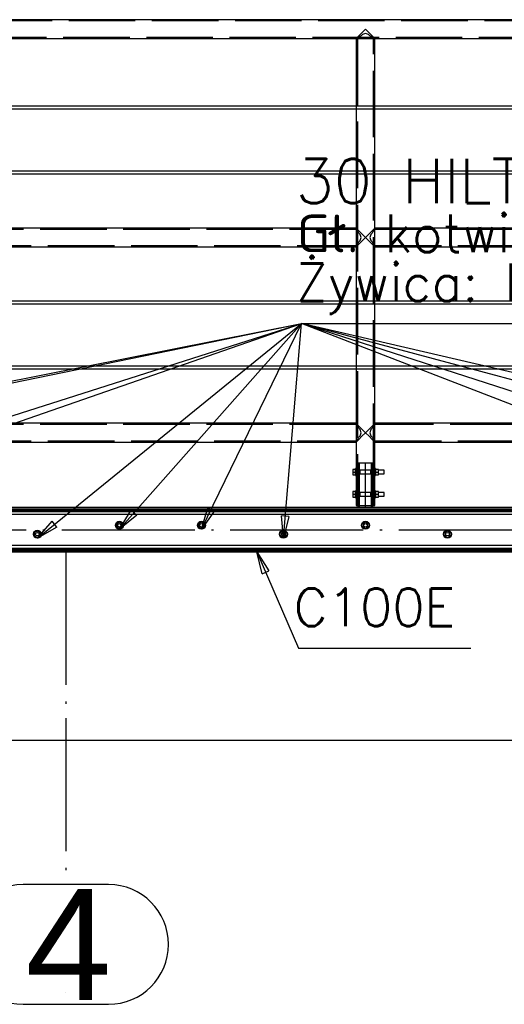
# Paper-space layout '450x700' of a CAD drawing. Header units: millimetres. Extents: x 0 to 420, y 0 to 695.
# Tile 9 of 86: x 103 to 125, y 231 to 276. Entities that reach past the tile are written whole.
import ezdxf

# ---------------------------------------------------------------- set-up
doc = ezdxf.new("R2010")
doc.units = ezdxf.units.MM
doc.linetypes.add('ACAD_ISO02W100', pattern=[15, 12, -3])
doc.linetypes.add('ACAD_ISO04W100', pattern=[30, 24, -3, 0, -3])
doc.layers.get('0').update_dxf_attribs({"linetype": 'CONTINUOUS'})
doc.layers.add('AS_DIM_ON', color=7, linetype='CONTINUOUS')
doc.layers.add('AS_Siatki', color=72, linetype='CONTINUOUS')
doc.styles.add('Arial', font='arial.ttf')
doc.styles.add('Simplex.shx', font='simplex.shx', dxfattribs={"height": 2})

psp = doc.layouts.new('450x700')

# ---------------------------------------------------------------- linework, layer by layer
at = {"linetype": 'Continuous', "ltscale": 0.25}
for p, q in [((359.933, 275.852), (44.585, 275.852)), ((119.009, 275.428), (118.847, 275.265)), ((119.171, 275.265), (119.009, 275.428)), ((100.933, 275.004), (118.585, 275.004)), ((118.618, 275.036), (118.585, 275.004)), ((118.585, 275.004), (118.585, 271.954)), ((118.71, 275.128), (118.618, 275.036)), ((118.847, 275.265), (118.71, 275.128)), ((119.309, 275.128), (119.172, 275.265)), ((119.401, 275.036), (119.309, 275.128)), ((119.433, 275.004), (119.401, 275.036)), ((119.433, 275.004), (137.085, 275.004)), ((119.433, 271.954), (119.433, 275.004)), ((118.585, 271.954), (100.933, 271.954)), ((100.933, 271.834), (118.585, 271.834)), ((118.585, 271.834), (118.585, 269.021)), ((137.085, 271.954), (119.433, 271.954)), ((119.433, 271.834), (137.085, 271.834)), ((119.433, 269.021), (119.433, 271.834)), ((118.585, 269.021), (100.933, 269.021)), ((100.933, 268.901), (118.585, 268.901)), ((118.585, 268.901), (118.585, 266.452)), ((137.085, 269.021), (119.433, 269.021)), ((119.433, 268.901), (137.085, 268.901)), ((119.433, 266.452), (119.433, 268.901)), ((118.585, 266.452), (100.933, 266.452)), ((118.618, 266.419), (118.585, 266.452)), ((118.709, 266.327), (118.618, 266.419)), ((119.401, 266.419), (119.309, 266.327)), ((119.401, 266.419), (119.433, 266.452)), ((137.085, 266.452), (119.433, 266.452)), ((118.847, 266.19), (118.709, 266.327)), ((119.009, 266.028), (118.847, 266.19)), ((118.847, 265.865), (119.009, 266.028)), ((119.172, 266.19), (119.009, 266.028)), ((119.009, 266.028), (119.172, 265.865)), ((119.172, 266.19), (119.309, 266.327)), ((100.933, 265.604), (118.585, 265.604)), ((118.585, 265.604), (118.618, 265.636)), ((118.585, 265.604), (118.585, 263.154)), ((118.618, 265.636), (118.709, 265.728)), ((118.709, 265.728), (118.847, 265.865)), ((119.309, 265.728), (119.172, 265.865)), ((119.309, 265.728), (119.401, 265.636)), ((119.433, 265.604), (119.401, 265.636)), ((119.433, 265.604), (137.085, 265.604)), ((119.433, 263.154), (119.433, 265.604)), ((118.585, 263.154), (100.933, 263.154)), ((100.933, 263.034), (118.585, 263.034)), ((118.585, 263.034), (118.585, 260.221)), ((137.085, 263.154), (119.433, 263.154)), ((119.433, 263.034), (137.085, 263.034)), ((119.433, 260.221), (119.433, 263.034)), ((118.585, 260.221), (100.933, 260.221)), ((137.085, 260.221), (119.433, 260.221)), ((100.933, 260.101), (118.585, 260.101)), ((118.585, 260.101), (118.585, 257.652)), ((119.433, 260.101), (137.085, 260.101)), ((119.433, 257.652), (119.433, 260.101)), ((118.585, 257.652), (100.933, 257.652)), ((118.618, 257.619), (118.585, 257.652)), ((118.709, 257.527), (118.618, 257.619)), ((118.847, 257.39), (118.709, 257.527)), ((119.309, 257.527), (119.172, 257.39)), ((119.401, 257.619), (119.309, 257.527)), ((119.401, 257.619), (119.433, 257.652)), ((137.085, 257.652), (119.433, 257.652)), ((119.009, 257.228), (118.847, 257.39)), ((118.847, 257.065), (119.009, 257.228)), ((119.172, 257.39), (119.009, 257.228)), ((119.009, 257.228), (119.172, 257.065)), ((100.933, 256.804), (118.585, 256.804)), ((118.585, 256.804), (118.618, 256.836)), ((118.585, 256.804), (118.585, 255.612)), ((118.618, 256.836), (118.709, 256.928)), ((118.709, 256.928), (118.847, 257.065)), ((119.172, 257.065), (119.309, 256.928)), ((119.309, 256.928), (119.401, 256.836)), ((119.433, 256.804), (119.401, 256.836)), ((119.433, 256.804), (137.085, 256.804)), ((119.433, 255.612), (119.433, 256.804)), ((118.553, 255.576), (118.447, 255.576)), ((118.447, 255.576), (118.447, 255.452)), ((118.447, 255.452), (118.553, 255.452)), ((118.447, 255.452), (118.447, 255.327)), ((118.447, 255.327), (118.553, 255.327)), ((118.585, 255.612), (118.553, 255.612)), ((118.553, 255.609), (118.553, 255.612)), ((118.553, 255.599), (118.553, 255.609)), ((118.553, 255.585), (118.553, 255.599)), ((118.553, 255.565), (118.553, 255.585)), ((118.553, 255.541), (118.553, 255.565)), ((118.553, 255.513), (118.553, 255.541)), ((118.553, 255.483), (118.553, 255.513)), ((118.553, 255.452), (118.553, 255.483)), ((118.553, 255.42), (118.553, 255.452)), ((118.553, 255.39), (118.553, 255.42)), ((118.553, 255.363), (118.553, 255.39)), ((118.553, 255.339), (118.553, 255.363)), ((118.553, 255.319), (118.553, 255.339)), ((118.553, 255.304), (118.553, 255.319)), ((118.553, 255.295), (118.553, 255.304)), ((118.553, 255.292), (118.553, 255.295)), ((118.585, 255.612), (118.585, 255.609)), ((118.585, 255.609), (118.585, 255.599)), ((118.585, 255.599), (118.585, 255.585)), ((118.585, 255.585), (118.585, 255.565)), ((118.585, 255.565), (118.585, 255.541)), ((118.585, 255.552), (118.599, 255.522)), ((118.585, 255.541), (118.585, 255.513)), ((118.595, 255.532), (118.585, 255.532)), ((118.585, 255.513), (118.585, 255.483)), ((118.585, 255.483), (118.585, 255.452)), ((118.585, 255.452), (118.585, 255.42)), ((118.585, 255.42), (118.585, 255.39)), ((118.585, 255.39), (118.585, 255.363)), ((118.599, 255.381), (118.585, 255.352)), ((118.585, 255.372), (118.595, 255.372)), ((118.585, 255.363), (118.585, 255.339)), ((118.585, 255.339), (118.585, 255.319)), ((118.585, 255.319), (118.585, 255.304)), ((118.585, 255.304), (118.585, 255.295)), ((118.585, 255.295), (118.585, 255.292)), ((118.599, 255.522), (118.605, 255.452)), ((118.605, 255.452), (118.599, 255.381)), ((119.413, 255.452), (119.419, 255.522)), ((119.419, 255.381), (119.413, 255.452)), ((119.419, 255.522), (119.433, 255.552)), ((119.433, 255.352), (119.419, 255.381)), ((119.424, 255.532), (119.433, 255.552)), ((119.433, 255.532), (119.424, 255.532)), ((119.433, 255.352), (119.424, 255.372)), ((119.424, 255.372), (119.433, 255.372)), ((119.465, 255.612), (119.433, 255.612)), ((119.433, 255.609), (119.433, 255.612)), ((119.433, 255.599), (119.433, 255.609)), ((119.433, 255.585), (119.433, 255.599)), ((119.433, 255.565), (119.433, 255.585)), ((119.433, 255.541), (119.433, 255.565)), ((119.433, 255.513), (119.433, 255.541)), ((119.433, 255.483), (119.433, 255.513)), ((119.433, 255.452), (119.433, 255.483)), ((119.433, 255.42), (119.433, 255.452)), ((119.433, 255.39), (119.433, 255.42)), ((119.433, 255.363), (119.433, 255.39)), ((119.433, 255.339), (119.433, 255.363)), ((119.433, 255.319), (119.433, 255.339)), ((119.433, 255.304), (119.433, 255.319)), ((119.433, 255.295), (119.433, 255.304)), ((119.433, 255.292), (119.433, 255.295)), ((119.465, 255.612), (119.465, 255.609)), ((119.465, 255.609), (119.465, 255.599)), ((119.465, 255.599), (119.465, 255.585)), ((119.465, 255.585), (119.465, 255.565)), ((119.601, 255.576), (119.465, 255.576)), ((119.465, 255.565), (119.465, 255.541)), ((119.465, 255.541), (119.465, 255.513)), ((119.465, 255.513), (119.465, 255.483)), ((119.465, 255.483), (119.465, 255.452)), ((119.465, 255.452), (119.601, 255.452)), ((119.465, 255.452), (119.465, 255.42)), ((119.465, 255.42), (119.465, 255.39)), ((119.465, 255.39), (119.465, 255.363)), ((119.465, 255.363), (119.465, 255.339)), ((119.465, 255.339), (119.465, 255.319)), ((119.465, 255.327), (119.601, 255.327)), ((119.465, 255.319), (119.465, 255.304)), ((119.465, 255.304), (119.465, 255.295)), ((119.465, 255.295), (119.465, 255.292)), ((119.601, 255.452), (119.601, 255.576)), ((119.853, 255.532), (119.601, 255.532)), ((119.601, 255.327), (119.601, 255.452)), ((119.601, 255.372), (119.853, 255.372)), ((119.853, 255.526), (119.853, 255.532)), ((119.853, 255.508), (119.853, 255.526)), ((119.853, 255.482), (119.853, 255.508)), ((119.853, 255.452), (119.853, 255.482)), ((119.853, 255.421), (119.853, 255.452)), ((119.853, 255.395), (119.853, 255.421)), ((119.853, 255.378), (119.853, 255.395)), ((119.853, 255.372), (119.853, 255.378)), ((118.553, 255.292), (118.585, 255.292)), ((118.585, 255.292), (118.585, 254.612)), ((119.433, 255.292), (119.465, 255.292)), ((119.433, 254.612), (119.433, 255.292)), ((118.553, 254.576), (118.447, 254.576)), ((118.447, 254.576), (118.447, 254.452)), ((118.447, 254.452), (118.553, 254.452)), ((118.447, 254.452), (118.447, 254.327)), ((118.585, 254.612), (118.553, 254.612)), ((118.553, 254.609), (118.553, 254.612)), ((118.553, 254.599), (118.553, 254.609)), ((118.553, 254.585), (118.553, 254.599)), ((118.553, 254.565), (118.553, 254.585)), ((118.553, 254.541), (118.553, 254.565)), ((118.553, 254.513), (118.553, 254.541)), ((118.553, 254.483), (118.553, 254.513)), ((118.553, 254.452), (118.553, 254.483)), ((118.553, 254.42), (118.553, 254.452)), ((118.553, 254.39), (118.553, 254.42)), ((118.585, 254.612), (118.585, 254.609)), ((118.585, 254.609), (118.585, 254.599)), ((118.585, 254.599), (118.585, 254.585)), ((118.585, 254.585), (118.585, 254.565)), ((118.585, 254.565), (118.585, 254.541)), ((118.585, 254.552), (118.599, 254.522)), ((118.585, 254.541), (118.585, 254.513)), ((118.595, 254.532), (118.585, 254.532)), ((118.585, 254.513), (118.585, 254.483)), ((118.585, 254.483), (118.585, 254.452)), ((118.585, 254.452), (118.585, 254.42)), ((118.585, 254.42), (118.585, 254.39)), ((118.599, 254.522), (118.605, 254.452)), ((118.605, 254.452), (118.599, 254.381)), ((119.413, 254.452), (119.419, 254.522)), ((119.419, 254.381), (119.413, 254.452)), ((119.419, 254.522), (119.433, 254.552)), ((119.424, 254.532), (119.433, 254.552)), ((119.433, 254.532), (119.424, 254.532)), ((119.465, 254.612), (119.433, 254.612)), ((119.433, 254.609), (119.433, 254.612)), ((119.433, 254.599), (119.433, 254.609)), ((119.433, 254.585), (119.433, 254.599)), ((119.433, 254.565), (119.433, 254.585)), ((119.433, 254.541), (119.433, 254.565)), ((119.433, 254.513), (119.433, 254.541)), ((119.433, 254.483), (119.433, 254.513)), ((119.433, 254.452), (119.433, 254.483)), ((119.433, 254.42), (119.433, 254.452)), ((119.433, 254.39), (119.433, 254.42)), ((119.465, 254.612), (119.465, 254.609)), ((119.465, 254.609), (119.465, 254.599)), ((119.465, 254.599), (119.465, 254.585)), ((119.465, 254.585), (119.465, 254.565)), ((119.601, 254.576), (119.465, 254.576)), ((119.465, 254.565), (119.465, 254.541)), ((119.465, 254.541), (119.465, 254.513)), ((119.465, 254.513), (119.465, 254.483)), ((119.465, 254.483), (119.465, 254.452)), ((119.465, 254.452), (119.601, 254.452)), ((119.465, 254.452), (119.465, 254.42)), ((119.465, 254.42), (119.465, 254.39)), ((119.601, 254.452), (119.601, 254.576)), ((119.853, 254.532), (119.601, 254.532)), ((119.601, 254.327), (119.601, 254.452)), ((119.853, 254.526), (119.853, 254.532)), ((119.853, 254.508), (119.853, 254.526)), ((119.853, 254.482), (119.853, 254.508)), ((119.853, 254.452), (119.853, 254.482)), ((119.853, 254.421), (119.853, 254.452)), ((119.853, 254.395), (119.853, 254.421)), ((118.447, 254.327), (118.553, 254.327)), ((118.553, 254.363), (118.553, 254.39)), ((118.553, 254.339), (118.553, 254.363)), ((118.553, 254.319), (118.553, 254.339)), ((118.553, 254.304), (118.553, 254.319)), ((118.553, 254.295), (118.553, 254.304)), ((118.553, 254.292), (118.553, 254.295)), ((118.553, 254.292), (118.585, 254.292)), ((118.585, 254.39), (118.585, 254.363)), ((118.599, 254.381), (118.585, 254.352)), ((118.585, 254.372), (118.595, 254.372)), ((118.585, 254.363), (118.585, 254.339)), ((118.585, 254.339), (118.585, 254.319)), ((118.585, 254.319), (118.585, 254.304)), ((118.585, 254.304), (118.585, 254.295)), ((118.585, 254.295), (118.585, 254.292)), ((118.585, 254.292), (118.585, 253.952)), ((119.433, 254.352), (119.419, 254.381)), ((119.433, 254.352), (119.424, 254.372)), ((119.424, 254.372), (119.433, 254.372)), ((119.433, 254.363), (119.433, 254.39)), ((119.433, 254.339), (119.433, 254.363)), ((119.433, 254.319), (119.433, 254.339)), ((119.433, 254.304), (119.433, 254.319)), ((119.433, 254.295), (119.433, 254.304)), ((119.433, 254.292), (119.433, 254.295)), ((119.433, 254.292), (119.465, 254.292)), ((119.433, 253.952), (119.433, 254.292)), ((119.465, 254.39), (119.465, 254.363)), ((119.465, 254.363), (119.465, 254.339)), ((119.465, 254.339), (119.465, 254.319)), ((119.465, 254.327), (119.601, 254.327)), ((119.465, 254.319), (119.465, 254.304)), ((119.465, 254.304), (119.465, 254.295)), ((119.465, 254.295), (119.465, 254.292)), ((119.601, 254.372), (119.853, 254.372)), ((119.853, 254.378), (119.853, 254.395)), ((119.853, 254.372), (119.853, 254.378)), ((146.759, 253.852), (44.509, 253.852)), ((44.509, 253.792), (146.759, 253.792)), ((44.509, 253.732), (146.759, 253.732)), ((44.509, 253.68), (146.759, 253.68)), ((146.759, 253.541), (44.509, 253.541)), ((118.585, 253.952), (118.618, 253.952)), ((118.618, 253.952), (118.71, 253.952)), ((118.672, 253.952), (118.672, 253.852)), ((118.71, 253.952), (118.847, 253.952)), ((118.847, 253.952), (119.009, 253.952)), ((119.009, 253.952), (119.172, 253.952)), ((119.172, 253.952), (119.309, 253.952)), ((119.309, 253.952), (119.401, 253.952)), ((119.346, 253.852), (119.346, 253.952)), ((119.401, 253.952), (119.433, 253.952)), ((107.909, 253.195), (107.785, 253.124)), ((107.785, 253.124), (107.785, 252.98)), ((108.034, 253.124), (107.909, 253.195)), ((108.034, 252.98), (108.034, 253.124)), ((111.609, 253.195), (111.485, 253.124)), ((111.485, 253.124), (111.485, 252.98)), ((111.734, 253.124), (111.609, 253.195)), ((111.734, 252.98), (111.734, 253.124)), ((119.009, 253.195), (118.885, 253.124)), ((118.885, 253.124), (118.885, 252.98)), ((119.134, 253.124), (119.009, 253.195)), ((119.134, 252.98), (119.134, 253.124)), ((104.209, 252.795), (104.085, 252.724)), ((104.085, 252.724), (104.085, 252.58)), ((104.334, 252.724), (104.209, 252.795)), ((104.334, 252.58), (104.334, 252.724)), ((107.785, 252.98), (107.909, 252.908)), ((107.909, 252.908), (108.034, 252.98)), ((111.485, 252.98), (111.609, 252.908)), ((111.609, 252.908), (111.734, 252.98)), ((115.309, 252.795), (115.185, 252.724)), ((115.185, 252.724), (115.185, 252.58)), ((115.434, 252.724), (115.309, 252.795)), ((115.434, 252.58), (115.434, 252.724)), ((118.885, 252.98), (119.009, 252.908)), ((119.009, 252.908), (119.134, 252.98)), ((122.709, 252.795), (122.585, 252.724)), ((122.585, 252.724), (122.585, 252.58)), ((122.834, 252.724), (122.709, 252.795)), ((122.834, 252.58), (122.834, 252.724)), ((104.085, 252.58), (104.209, 252.508)), ((104.209, 252.508), (104.334, 252.58)), ((115.185, 252.58), (115.309, 252.508)), ((115.309, 252.508), (115.434, 252.58)), ((122.585, 252.58), (122.709, 252.508)), ((122.709, 252.508), (122.834, 252.58)), ((44.509, 252.163), (146.759, 252.163)), ((44.509, 252.023), (146.759, 252.023)), ((44.509, 251.971), (146.759, 251.971)), ((44.509, 251.911), (146.759, 251.911)), ((44.509, 251.852), (146.759, 251.852))]:
    psp.add_line(p, q, dxfattribs=at)
at = {"color": 84, "linetype": 'ACAD_ISO02W100', "ltscale": 0.25}
for p, q in [((359.875, 275.794), (44.643, 275.794)), ((45.375, 275.062), (359.143, 275.062)), ((118.618, 275.036), (118.585, 275.004)), ((118.585, 275.004), (118.643, 275.004)), ((118.643, 275.062), (118.618, 275.036)), ((118.71, 275.128), (118.643, 275.062)), ((118.671, 275.031), (118.643, 275.004)), ((118.671, 275.031), (118.643, 275.004)), ((118.643, 275.004), (119.433, 275.004)), ((118.643, 275.004), (118.643, 255.552)), ((118.686, 275.036), (118.671, 275.031)), ((118.751, 275.1), (118.686, 275.036)), ((118.712, 275.062), (118.686, 275.036)), ((118.812, 275.128), (118.751, 275.1)), ((118.869, 275.185), (118.812, 275.128)), ((119.009, 275.227), (118.869, 275.185)), ((119.149, 275.185), (119.009, 275.227)), ((119.207, 275.128), (119.149, 275.185)), ((119.268, 275.1), (119.207, 275.128)), ((119.333, 275.036), (119.268, 275.1)), ((119.307, 275.062), (119.268, 275.1)), ((119.333, 275.036), (119.307, 275.062)), ((119.375, 275.062), (119.309, 275.128)), ((119.347, 275.031), (119.333, 275.036)), ((119.375, 275.004), (119.347, 275.031)), ((119.375, 275.004), (119.347, 275.031)), ((119.401, 275.036), (119.375, 275.062)), ((119.375, 255.552), (119.375, 275.004)), ((119.433, 275.004), (119.401, 275.036)), ((119.433, 271.954), (118.585, 271.954)), ((118.585, 271.954), (118.585, 271.834)), ((118.585, 271.834), (119.433, 271.834)), ((119.433, 271.834), (119.433, 271.954)), ((119.433, 269.021), (118.585, 269.021)), ((118.585, 269.021), (118.585, 268.901)), ((118.585, 268.901), (119.433, 268.901)), ((119.433, 268.901), (119.433, 269.021)), ((118.585, 266.452), (118.585, 266.394)), ((119.433, 265.604), (119.433, 266.452)), ((118.585, 266.394), (100.933, 266.394)), ((118.613, 266.366), (118.585, 266.394)), ((118.585, 266.394), (118.585, 265.662)), ((118.618, 266.351), (118.613, 266.366)), ((118.682, 266.286), (118.618, 266.351)), ((118.709, 266.225), (118.682, 266.286)), ((118.767, 266.168), (118.709, 266.225)), ((118.809, 266.028), (118.767, 266.168)), ((118.767, 265.888), (118.809, 266.028)), ((119.252, 266.168), (119.21, 266.028)), ((119.21, 266.028), (119.252, 265.888)), ((119.309, 266.225), (119.252, 266.168)), ((119.337, 266.286), (119.309, 266.225)), ((119.401, 266.351), (119.337, 266.286)), ((119.405, 266.366), (119.401, 266.351)), ((119.433, 266.394), (119.405, 266.366)), ((137.085, 266.394), (119.433, 266.394)), ((100.933, 265.662), (118.585, 265.662)), ((118.585, 265.662), (118.613, 265.69)), ((118.585, 265.662), (118.585, 265.604)), ((118.613, 265.69), (118.618, 265.704)), ((118.618, 265.704), (118.682, 265.769)), ((118.682, 265.769), (118.709, 265.83)), ((118.709, 265.83), (118.767, 265.888)), ((119.252, 265.888), (119.309, 265.83)), ((119.309, 265.83), (119.337, 265.769)), ((119.337, 265.769), (119.401, 265.704)), ((119.401, 265.704), (119.405, 265.69)), ((119.405, 265.69), (119.433, 265.662)), ((119.433, 265.662), (137.085, 265.662)), ((119.433, 263.154), (118.585, 263.154)), ((118.585, 263.154), (118.585, 263.034)), ((118.585, 263.034), (119.433, 263.034)), ((119.433, 263.034), (119.433, 263.154)), ((119.433, 260.221), (118.585, 260.221)), ((118.585, 260.221), (118.585, 260.101)), ((119.433, 260.101), (119.433, 260.221)), ((118.585, 260.101), (119.433, 260.101)), ((118.585, 257.594), (100.933, 257.594)), ((118.585, 257.652), (118.585, 257.594)), ((118.613, 257.566), (118.585, 257.594)), ((118.585, 257.594), (118.585, 256.862)), ((118.618, 257.551), (118.613, 257.566)), ((118.682, 257.486), (118.618, 257.551)), ((119.401, 257.551), (119.337, 257.486)), ((119.433, 257.652), (119.401, 257.619)), ((119.405, 257.566), (119.401, 257.551)), ((119.433, 257.594), (119.405, 257.566)), ((119.433, 256.804), (119.433, 257.652)), ((137.085, 257.594), (119.433, 257.594)), ((118.709, 257.425), (118.682, 257.486)), ((118.767, 257.368), (118.709, 257.425)), ((118.709, 257.03), (118.767, 257.088)), ((118.809, 257.228), (118.767, 257.368)), ((118.767, 257.088), (118.809, 257.228)), ((119.252, 257.368), (119.21, 257.228)), ((119.21, 257.228), (119.252, 257.088)), ((119.309, 257.425), (119.252, 257.368)), ((119.252, 257.088), (119.309, 257.03)), ((119.337, 257.486), (119.309, 257.425)), ((100.933, 256.862), (118.585, 256.862)), ((118.585, 256.862), (118.613, 256.89)), ((118.585, 256.862), (118.585, 256.804)), ((118.613, 256.89), (118.618, 256.904)), ((118.618, 256.904), (118.682, 256.969)), ((118.682, 256.969), (118.709, 257.03)), ((119.309, 257.03), (119.337, 256.969)), ((119.337, 256.969), (119.401, 256.904)), ((119.401, 256.904), (119.405, 256.89)), ((119.405, 256.89), (119.433, 256.862)), ((119.433, 256.862), (137.085, 256.862)), ((118.771, 255.852), (118.672, 255.852)), ((118.672, 255.852), (118.672, 255.552)), ((118.73, 255.852), (118.73, 255.552)), ((119.009, 255.852), (118.771, 255.852)), ((119.248, 255.852), (119.009, 255.852)), ((119.346, 255.852), (119.248, 255.852)), ((119.288, 255.552), (119.288, 255.852)), ((119.346, 255.552), (119.346, 255.852)), ((118.585, 255.552), (118.595, 255.532)), ((118.643, 255.552), (118.585, 255.552)), ((118.595, 255.372), (118.585, 255.352)), ((118.585, 255.352), (118.643, 255.352)), ((118.595, 255.532), (118.599, 255.522)), ((118.692, 255.532), (118.595, 255.532)), ((118.599, 255.381), (118.595, 255.372)), ((118.595, 255.372), (118.692, 255.372)), ((118.643, 255.552), (118.653, 255.532)), ((118.643, 255.552), (118.657, 255.522)), ((118.657, 255.381), (118.643, 255.352)), ((118.653, 255.372), (118.643, 255.352)), ((118.643, 255.352), (118.643, 254.552)), ((118.653, 255.532), (118.657, 255.522)), ((118.657, 255.381), (118.653, 255.372)), ((118.657, 255.522), (118.663, 255.452)), ((118.663, 255.452), (118.657, 255.381)), ((118.672, 255.552), (118.692, 255.532)), ((118.672, 255.552), (118.702, 255.522)), ((118.73, 255.552), (118.672, 255.552)), ((118.702, 255.381), (118.672, 255.352)), ((118.672, 255.352), (118.672, 254.552)), ((118.672, 255.352), (118.73, 255.352)), ((118.692, 255.532), (118.702, 255.522)), ((119.326, 255.532), (118.692, 255.532)), ((118.702, 255.381), (118.692, 255.372)), ((118.692, 255.372), (119.326, 255.372)), ((118.702, 255.522), (118.714, 255.452)), ((118.714, 255.452), (118.702, 255.381)), ((118.73, 255.552), (118.75, 255.532)), ((118.73, 255.552), (118.76, 255.522)), ((118.76, 255.381), (118.73, 255.352)), ((118.73, 255.352), (118.73, 254.552)), ((118.75, 255.532), (118.76, 255.522)), ((118.76, 255.381), (118.75, 255.372)), ((118.76, 255.522), (118.76, 255.521)), ((118.76, 255.521), (118.76, 255.452)), ((118.76, 255.452), (118.76, 255.382)), ((118.76, 255.382), (118.76, 255.381)), ((119.258, 255.521), (119.259, 255.522)), ((119.258, 255.452), (119.258, 255.521)), ((119.258, 255.382), (119.258, 255.452)), ((119.259, 255.381), (119.258, 255.382)), ((119.259, 255.522), (119.288, 255.552)), ((119.259, 255.522), (119.268, 255.532)), ((119.288, 255.352), (119.259, 255.381)), ((119.268, 255.372), (119.259, 255.381)), ((119.288, 255.352), (119.268, 255.372)), ((119.346, 255.552), (119.288, 255.552)), ((119.288, 254.552), (119.288, 255.352)), ((119.288, 255.352), (119.346, 255.352)), ((119.305, 255.452), (119.317, 255.522)), ((119.317, 255.381), (119.305, 255.452)), ((119.317, 255.522), (119.346, 255.552)), ((119.317, 255.522), (119.326, 255.532)), ((119.326, 255.372), (119.317, 255.381)), ((119.346, 255.352), (119.317, 255.381)), ((119.326, 255.532), (119.346, 255.552)), ((119.424, 255.532), (119.326, 255.532)), ((119.346, 255.352), (119.326, 255.372)), ((119.326, 255.372), (119.424, 255.372)), ((119.346, 254.552), (119.346, 255.352)), ((119.355, 255.452), (119.361, 255.522)), ((119.361, 255.381), (119.355, 255.452)), ((119.361, 255.522), (119.375, 255.552)), ((119.361, 255.522), (119.366, 255.532)), ((119.366, 255.372), (119.361, 255.381)), ((119.375, 255.352), (119.361, 255.381)), ((119.366, 255.532), (119.375, 255.552)), ((119.375, 255.352), (119.366, 255.372)), ((119.433, 255.552), (119.375, 255.552)), ((119.375, 255.352), (119.433, 255.352)), ((119.375, 254.552), (119.375, 255.352)), ((119.419, 255.522), (119.424, 255.532)), ((119.424, 255.372), (119.419, 255.381)), ((118.585, 254.552), (118.595, 254.532)), ((118.643, 254.552), (118.585, 254.552)), ((118.595, 254.532), (118.599, 254.522)), ((118.692, 254.532), (118.595, 254.532)), ((118.643, 254.552), (118.653, 254.532)), ((118.643, 254.552), (118.657, 254.522)), ((118.653, 254.532), (118.657, 254.522)), ((118.657, 254.522), (118.663, 254.452)), ((118.663, 254.452), (118.657, 254.381)), ((118.672, 254.552), (118.692, 254.532)), ((118.672, 254.552), (118.702, 254.522)), ((118.73, 254.552), (118.672, 254.552)), ((118.692, 254.532), (118.702, 254.522)), ((119.326, 254.532), (118.692, 254.532)), ((118.702, 254.522), (118.714, 254.452)), ((118.714, 254.452), (118.702, 254.381)), ((118.73, 254.552), (118.75, 254.532)), ((118.73, 254.552), (118.76, 254.522)), ((118.75, 254.532), (118.76, 254.522)), ((118.76, 254.522), (118.76, 254.521)), ((118.76, 254.521), (118.76, 254.452)), ((118.76, 254.452), (118.76, 254.382)), ((119.258, 254.521), (119.259, 254.522)), ((119.258, 254.452), (119.258, 254.521)), ((119.258, 254.382), (119.258, 254.452)), ((119.259, 254.522), (119.288, 254.552)), ((119.259, 254.522), (119.268, 254.532)), ((119.346, 254.552), (119.288, 254.552)), ((119.305, 254.452), (119.317, 254.522)), ((119.317, 254.381), (119.305, 254.452)), ((119.317, 254.522), (119.346, 254.552)), ((119.317, 254.522), (119.326, 254.532)), ((119.326, 254.532), (119.346, 254.552)), ((119.424, 254.532), (119.326, 254.532)), ((119.355, 254.452), (119.361, 254.522)), ((119.361, 254.381), (119.355, 254.452)), ((119.361, 254.522), (119.375, 254.552)), ((119.361, 254.522), (119.366, 254.532)), ((119.366, 254.532), (119.375, 254.552)), ((119.433, 254.552), (119.375, 254.552)), ((119.419, 254.522), (119.424, 254.532)), ((118.595, 254.372), (118.585, 254.352)), ((118.585, 254.352), (118.643, 254.352)), ((118.599, 254.381), (118.595, 254.372)), ((118.595, 254.372), (118.692, 254.372)), ((118.657, 254.381), (118.643, 254.352)), ((118.653, 254.372), (118.643, 254.352)), ((118.643, 254.352), (118.643, 253.952)), ((118.657, 254.381), (118.653, 254.372)), ((118.702, 254.381), (118.672, 254.352)), ((118.672, 254.352), (118.672, 253.952)), ((118.672, 254.352), (118.73, 254.352)), ((118.692, 254.372), (119.326, 254.372)), ((118.76, 254.381), (118.73, 254.352)), ((118.73, 254.352), (118.73, 253.852)), ((118.76, 254.382), (118.76, 254.381)), ((119.259, 254.381), (119.258, 254.382)), ((119.288, 254.352), (119.259, 254.381)), ((119.288, 253.852), (119.288, 254.352)), ((119.288, 254.352), (119.346, 254.352)), ((119.326, 254.372), (119.317, 254.381)), ((119.346, 254.352), (119.317, 254.381)), ((119.346, 254.352), (119.326, 254.372)), ((119.326, 254.372), (119.424, 254.372)), ((119.346, 253.952), (119.346, 254.352)), ((119.366, 254.372), (119.361, 254.381)), ((119.375, 254.352), (119.361, 254.381)), ((119.375, 254.352), (119.366, 254.372)), ((119.375, 254.352), (119.433, 254.352)), ((119.375, 253.952), (119.375, 254.352)), ((119.424, 254.372), (119.419, 254.381))]:
    psp.add_line(p, q, dxfattribs=at)
at = {"color": 7}
for p in [(67.209, 252.472), (70.909, 252.872), (85.709, 252.472), (89.409, 252.872), (104.209, 252.472), (107.909, 252.872), (111.609, 252.872), (115.309, 252.472), (156.009, 252.872), (141.209, 252.472), (144.909, 252.872)]:
    psp.add_line(p, (116.129, 262.154), dxfattribs=at)
at = {"color": 10, "linetype": 'ACAD_ISO04W100', "ltscale": 0.25}
for p, q in [((119.009, 253.852), (119.009, 255.852)), ((44.509, 252.852), (146.759, 252.852))]:
    psp.add_line(p, q, dxfattribs=at)
at = {"color": 0, "linetype": 'ByBlock', "lineweight": -2}
for p, q in [((107.909, 252.872), (108.447, 253.731)), ((108.696, 253.51), (108.447, 253.731)), ((111.609, 252.872), (111.897, 253.844)), ((112.196, 253.698), (111.609, 252.872)), ((112.196, 253.698), (111.897, 253.844)), ((104.209, 252.472), (104.88, 253.232)), ((105.09, 252.973), (104.88, 253.232)), ((108.696, 253.51), (107.909, 252.872)), ((115.309, 252.472), (115.227, 253.482)), ((115.559, 253.454), (115.227, 253.482)), ((115.559, 253.454), (115.309, 252.472)), ((105.09, 252.973), (104.209, 252.472)), ((114.35, 250.868), (114.104, 251.852)), ((114.104, 251.852), (114.656, 251.001)), ((114.35, 250.868), (114.656, 251.001))]:
    psp.add_line(p, q, dxfattribs=at)
at = {"color": 20, "linetype": 'ACAD_ISO04W100', "ltscale": 0.25}
for p, q in [((105.493, 251.852), (105.493, 244.352)), ((105.493, 244.352), (105.493, 244.353)), ((105.493, 244.353), (105.493, 236.853)), ((105.493, 232.001), (105.493, 232.001))]:
    psp.add_line(p, q, dxfattribs=at)
at = {"color": 20, "linetype": 'Continuous', "ltscale": 0.25}
for p, q in [((107.422, 236.853), (103.564, 236.853)), ((103.564, 231.453), (107.422, 231.453))]:
    psp.add_line(p, q, dxfattribs=at)
at = {"color": 7}
for points in [[(152.309, 252.472), (116.129, 262.154), (160.701, 262.154)], [(114.104, 251.852), (115.99, 247.509), (123.762, 247.509)]]:
    psp.add_lwpolyline(points, dxfattribs=at)
at = {"linetype": 'Continuous', "ltscale": 0.25}
for centre, radius in [((107.909, 253.052), 0.18), ((107.909, 253.052), 0.08), ((111.609, 253.052), 0.18), ((111.609, 253.052), 0.08), ((119.009, 253.052), 0.18), ((119.009, 253.052), 0.08), ((104.209, 252.652), 0.18), ((104.209, 252.652), 0.08), ((115.309, 252.652), 0.18), ((115.309, 252.652), 0.08), ((122.709, 252.652), 0.18), ((122.709, 252.652), 0.08)]:
    psp.add_circle(centre, radius, dxfattribs=at)
at = {"color": 20, "linetype": 'Continuous', "ltscale": 0.25}
for centre, start, end in [((103.564, 234.153), 90, 270), ((107.422, 234.153), 270, 90)]:
    psp.add_arc(centre, 2.7, start, end, dxfattribs=at)
at = {"layer": 'AS_DIM_ON', "color": 8}
psp.add_line((43.509, 243.359), (146.759, 243.359), dxfattribs=at)

# ---------------------------------------------------------------- texts
at = {"color": 7, "style": 'Simplex.shx'}
for s, height, p in [('30 HILTI HAS-U M8x120 8.8', 2, (115.87, 267.574)), ('Gł. kotwienia: 60 mm', 1.7, (115.912, 265.364)), ('Żywica: HILTI HIT-HY 200-A V3', 1.7, (115.87, 263.154)), ('C100E', 1.7, (115.772, 248.509))]:
    psp.add_text(s, height=height, dxfattribs=at).set_placement(p)
at = {"layer": 'AS_Siatki', "color": 20, "style": 'Arial'}
psp.add_text('4', height=5, dxfattribs=at).set_placement((103.675, 231.653))

doc.saveas('drawing.dxf')
